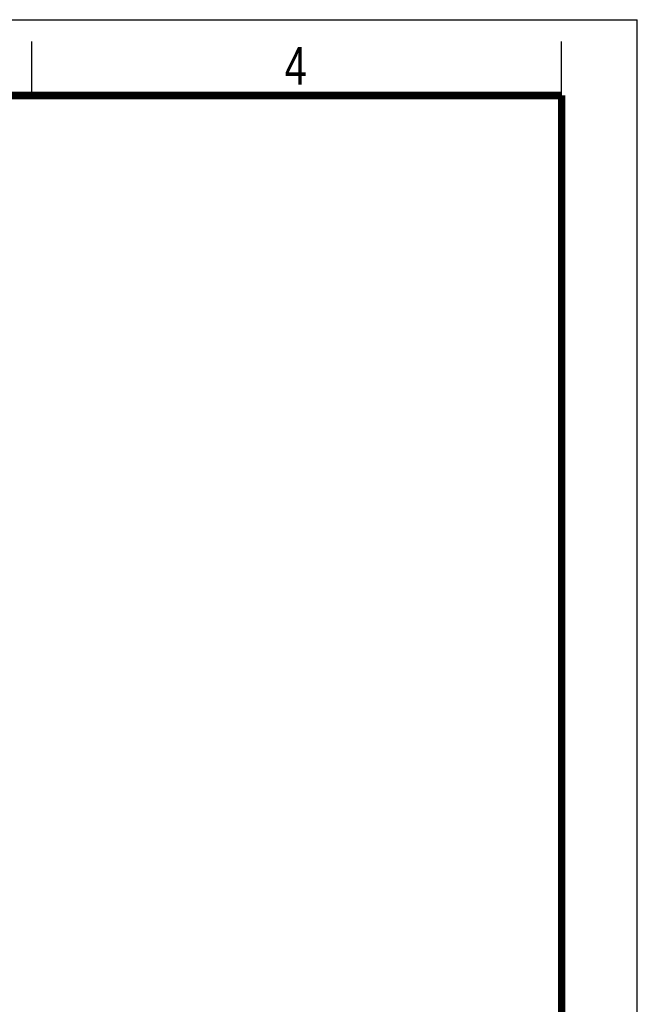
# Model space of a CAD drawing. Header units: millimetres. Extents: x 0 to 210, y 0 to 297.
# Tile 23 of 23: x 153 to 210, y 206 to 297. Entities that reach past the tile are written whole.
import ezdxf

# ---------------------------------------------------------------- set-up
doc = ezdxf.new("R2010")
doc.units = ezdxf.units.MM
doc.header["$LTSCALE"] = 19.36
doc.layers.get('0').update_dxf_attribs({"linetype": 'CONTINUOUS'})
doc.styles.add('TEXTSTYLE_2', font='txt', dxfattribs={"width": 0.75})

msp = doc.modelspace()

# ---------------------------------------------------------------- linework, layer by layer
at = {"color": 2, "linetype": 'CONTINUOUS'}
for p, q in [((0, 297), (210, 297)), ((210, 0), (210, 297)), ((154, 290), (154, 295)), ((203, 290), (203, 295))]:
    msp.add_line(p, q, dxfattribs=at)
at = {"color": 7, "linetype": 'CONTINUOUS', "const_width": 0.7}
for points in [[(7, 290), (203, 290)], [(203, 7), (203, 290)]]:
    msp.add_lwpolyline(points, dxfattribs=at)

# ---------------------------------------------------------------- texts
at = {"color": 5, "linetype": 'CONTINUOUS', "style": 'TEXTSTYLE_2', "width": 0.785714}
msp.add_text('4', height=3.5, dxfattribs=at).set_placement((177.3831, 290.9911))

doc.saveas('drawing.dxf')
